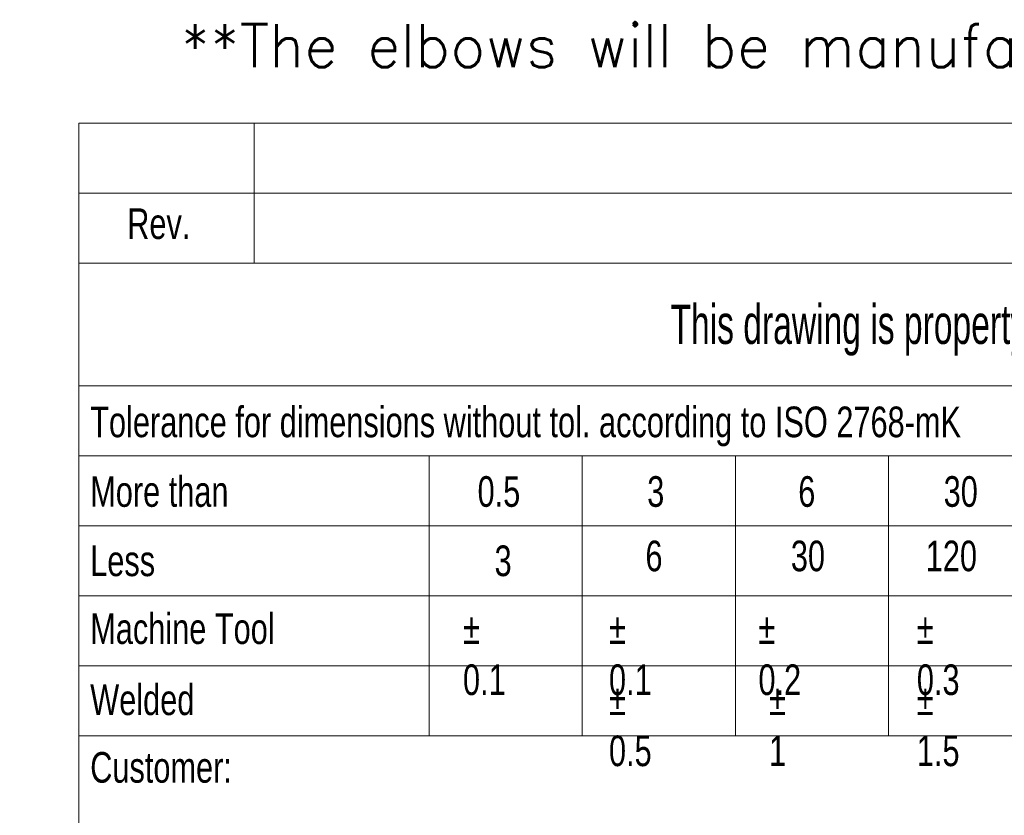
# Model space of a CAD drawing. Header units: millimetres. Extents: x 0 to 31447, y 0 to 22462.
# Tile 11 of 14: x 21126 to 24208, y 2490 to 4981. Entities that reach past the tile are written whole.
import ezdxf

# ---------------------------------------------------------------- set-up
doc = ezdxf.new("R2010")
doc.units = ezdxf.units.MM
doc.header["$LTSCALE"] = 0.25
doc.layers.add('SLD-0', color=179, linetype='Continuous')
doc.styles.add('AdskIsoMetric', font='romans.shx')
doc.styles.add('SLDTEXTSTYLE2', font='TXT', dxfattribs={"width": 0.638186})
doc.styles.add('SLDTEXTSTYLE3', font='TXT', dxfattribs={"width": 0.75})

msp = doc.modelspace()

# ---------------------------------------------------------------- linework, layer by layer
at = {"color": 7, "linetype": 'Continuous', "lineweight": 18}
for p, q in [((21311.4, 4656.7), (31172.8, 4656.7)), ((21311.4, 4656.7), (21311.4, 4437.6)), ((21859.3, 4656.7), (21859.3, 4218.5)), ((21311.4, 4437.6), (31172.8, 4437.6)), ((21311.4, 4437.6), (21311.4, 4218.5)), ((21311.4, 4218.5), (21311.4, 3835)), ((21311.4, 4218.5), (31172.8, 4218.5)), ((21311.4, 3835), (21311.4, 3615.8)), ((21311.4, 3835), (31172.8, 3835)), ((21311.4, 3615.8), (26242.1, 3615.8)), ((21311.4, 3615.8), (21311.4, 3396.7)), ((22407.1, 3615.8), (22407.1, 2739.3)), ((22886.5, 2739.3), (22886.5, 3615.8)), ((23365.9, 2739.3), (23365.9, 3615.8)), ((23845.2, 2739.3), (23845.2, 3615.8)), ((21311.4, 3396.7), (21311.4, 3177.5)), ((21311.4, 3396.7), (26242.1, 3396.7)), ((21311.4, 3177.5), (21311.4, 2958.4)), ((21311.4, 3177.5), (26242.1, 3177.5)), ((21311.4, 2958.4), (21311.4, 2739.3)), ((21311.4, 2958.4), (26242.1, 2958.4)), ((21311.4, 2739.3), (21311.4, 273.9)), ((21311.4, 2739.3), (22407.1, 2739.3)), ((22407.1, 2739.3), (22886.5, 2739.3)), ((22886.5, 2739.3), (23365.9, 2739.3)), ((23365.9, 2739.3), (23845.2, 2739.3)), ((23845.2, 2739.3), (24324.6, 2739.3))]:
    msp.add_line(p, q, dxfattribs=at)

# ---------------------------------------------------------------- texts
at = {"insert": (21629, 4966.9), "char_height": 135, "attachment_point": 1, "style": 'AdskIsoMetric'}
msp.add_mtext_dynamic_manual_height_columns('**The elbows will be manufactured from bent pipes using a manual bending machine', width=214975.278, gutter_width=675, heights=[0], dxfattribs=at)
at = {"color": 7, "linetype": 'Continuous', "lineweight": 0, "style": 'SLDTEXTSTYLE3'}
for s, insert, char_height, attachment_point in [('Rev.', (21561.2, 4390.3), 95.87, 2), ('Tolerance for dimensions without tol. according to ISO 2768-mK', (21346.5, 3769.9), 95.874, 1), ('More than', (21346.5, 3552), 95.87, 1), ('0.5', (22559, 3552), 95.87, 1), ('3', (23089.9, 3552), 95.9, 1), ('6', (23562.7, 3552), 95.9, 1), ('30', (24017.9, 3552), 95.87, 1), ('Less', (21346.5, 3335.1), 95.87, 1), ('3', (22612.1, 3335.1), 95.9, 1), ('6', (23084.4, 3350.3), 95.9, 1), ('30', (23539.6, 3350.3), 95.87, 1), ('120', (23961.9, 3350.3), 95.87, 1), ('Machine Tool', (21346.5, 3122.7), 95.874, 1), ('%%p^J0.1', (22513.3, 3122.7), 95.87, 1), ('%%p^J0.1', (22970.3, 3122.7), 95.87, 1), ('%%p^J0.2', (23438.1, 3122.7), 95.87, 1), ('%%p^J0.3', (23934, 3122.7), 95.87, 1), ('Welded', (21346.5, 2900.1), 95.87, 1), ('%%p^J0.5', (22970.3, 2900.1), 95.87, 1), ('%%p^J1', (23471.4, 2900.1), 95.87, 1), ('%%p^J1.5', (23934, 2900.1), 95.87, 1), ('Customer:', (21346.5, 2688.5), 95.87, 1)]:
    msp.add_mtext(s, dxfattribs=dict(at, insert=insert, char_height=char_height, attachment_point=attachment_point))
at = {"layer": 'SLD-0', "color": 7, "insert": (26144.6, 4089.2), "char_height": 123.2666, "attachment_point": 2, "style": 'SLDTEXTSTYLE2'}
msp.add_mtext('This drawing is property of INSERTEC. Must not be copier or transferred to third parties in any way without written authorization.', dxfattribs=at)

doc.saveas('drawing.dxf')
